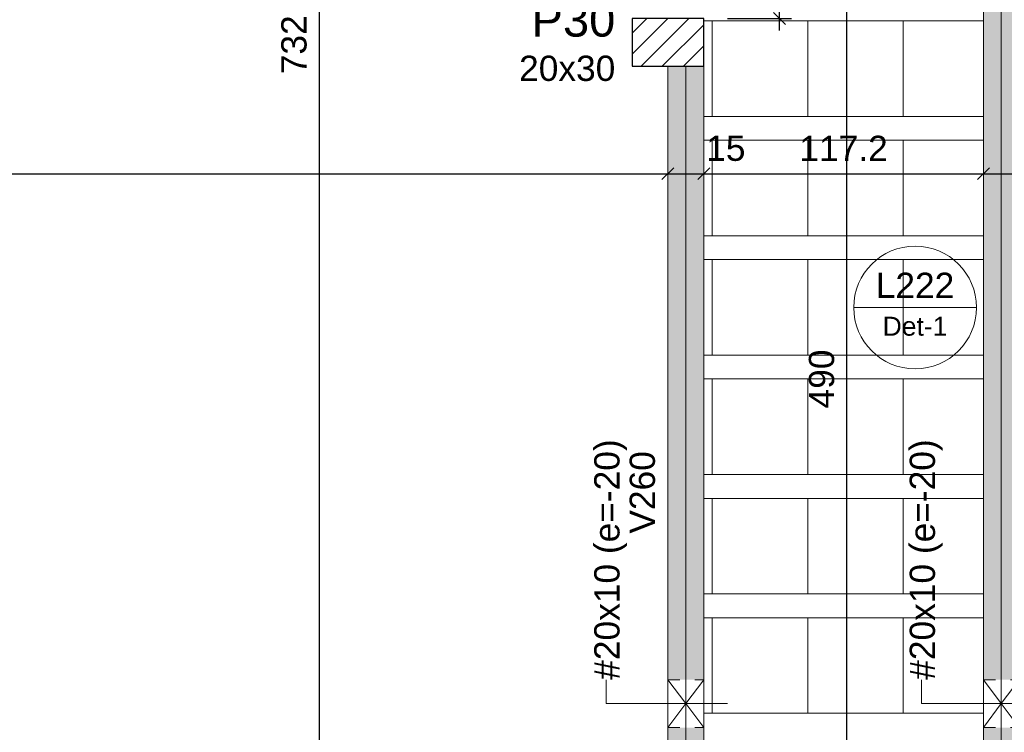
# Model space of a CAD drawing. Header units: millimetres. Extents: x 0 to 119, y 0 to 84.
# Tile 32 of 42: x 64.59 to 72.84, y 46.89 to 52.86. Entities that reach past the tile are written whole.
import ezdxf

# ---------------------------------------------------------------- set-up
doc = ezdxf.new("R2010")
doc.units = ezdxf.units.MM
doc.header["$MEASUREMENT"] = 0
doc.linetypes.add('DOT', pattern=[0.635, 0, -0.635])
doc.linetypes.add('NULL', pattern=[0])
doc.layers.get('0').update_dxf_attribs({"lineweight": 18})
for name, color, linetype, lineweight in [('FO-Aberturas', 7, 'Continuous', 5), ('FO-Cotas', 5, 'Continuous', 5), ('FO-Eixos', 5, 'Continuous', 5), ('FO-Hachura pilar que passa', 19, 'Continuous', 5), ('FO-Hachura viga', 43, 'Continuous', 5), ('FO-Hachuras das lajes', 1, 'Continuous', 20), ('FO-Pilares', 4, 'Continuous', 30), ('FO-Textos das lajes', 3, 'Continuous', 20), ('FO-Textos das vigas', 7, 'Continuous', 5), ('FO-Textos dos pilares', 7, 'Continuous', 5), ('FO-Vigas', 1, 'Continuous', 20)]:
    doc.layers.add(name, color=color, linetype=linetype, lineweight=lineweight)
doc.styles.add('Arial', font='txt')
doc.dimstyles.new('UM_50.000000', dxfattribs={"dimtxt": 0.18, "dimasz": 0.1, "dimexe": 0.1, "dimexo": 0.2, "dimgap": 0, "dimtad": 1, "dimtih": 1, "dimtoh": 1, "dimdec": 1, "dimlfac": 50, "dimzin": 0, "dimdsep": 46, "dimtxsty": 'Standard', "dimcen": 0.09, "dimdle": 0.1, "dimadec": 1, "dimazin": 2, "dimtfac": 1, "dimtdec": 4, "dimtofl": 0, "dimtmove": 0, "dimatfit": 3, "dimfxl": 1, "dimtolj": 1, "dimarcsym": 0})

# ---------------------------------------------------------------- blocks, each defined once
blk = doc.blocks.new('_Oblique')
at = {"color": 0, "linetype": 'ByBlock', "lineweight": -2}
blk.add_line((-0.5, -0.5), (0.5, 0.5), dxfattribs=at)
blk = doc.blocks.new('*D116')
at = {"layer": 'Defpoints', "color": 0}
for p in [(22.72, 51.5685), (70.0166, 51.5685), (70.0166, 51.5685)]:
    blk.add_point(p, dxfattribs=at)
at = {"layer": 'FO-Cotas', "color": 0, "lineweight": -2}
blk.add_line((22.62, 51.5685), (70.1166, 51.5685), dxfattribs=at)
at = {"layer": 'FO-Cotas', "color": 0, "lineweight": -2, "xscale": 0.1, "yscale": 0.1, "zscale": 0.1, "rotation": 180}
blk.add_blockref('_Oblique', (22.72, 51.5685), dxfattribs=at)
at = {"layer": 'FO-Cotas', "color": 0, "lineweight": -2, "xscale": 0.1, "yscale": 0.1, "zscale": 0.1}
blk.add_blockref('_Oblique', (70.0166, 51.5685), dxfattribs=at)
at = {"layer": 'FO-Cotas', "color": 7, "insert": (46.3683, 51.7803), "char_height": 0.2118, "attachment_point": 5, "rotation": 0.00573, "style": 'Arial'}
blk.add_mtext('\\A1;2364.8', dxfattribs=at)
blk = doc.blocks.new('*D117')
at = {"layer": 'Defpoints', "color": 0}
for p in [(70.0166, 51.5685), (70.3166, 51.5685), (70.3166, 51.5685)]:
    blk.add_point(p, dxfattribs=at)
at = {"layer": 'FO-Cotas', "color": 0, "lineweight": -2}
blk.add_line((69.9166, 51.5685), (70.4166, 51.5685), dxfattribs=at)
at = {"layer": 'FO-Cotas', "color": 0, "lineweight": -2, "xscale": 0.1, "yscale": 0.1, "zscale": 0.1, "rotation": 180}
blk.add_blockref('_Oblique', (70.0166, 51.5685), dxfattribs=at)
at = {"layer": 'FO-Cotas', "color": 0, "lineweight": -2, "xscale": 0.1, "yscale": 0.1, "zscale": 0.1}
blk.add_blockref('_Oblique', (70.3166, 51.5685), dxfattribs=at)
at = {"layer": 'FO-Cotas', "color": 7, "insert": (70.5019, 51.7803), "char_height": 0.2118, "attachment_point": 5, "rotation": 0.00573, "style": 'Arial'}
blk.add_mtext('\\A1;15', dxfattribs=at)
blk = doc.blocks.new('*D118')
at = {"layer": 'Defpoints', "color": 0}
for p in [(70.3166, 51.5685), (72.66, 51.5685), (72.66, 51.5685)]:
    blk.add_point(p, dxfattribs=at)
at = {"layer": 'FO-Cotas', "color": 0, "lineweight": -2}
blk.add_line((70.2166, 51.5685), (72.76, 51.5685), dxfattribs=at)
at = {"layer": 'FO-Cotas', "color": 0, "lineweight": -2, "xscale": 0.1, "yscale": 0.1, "zscale": 0.1, "rotation": 180}
blk.add_blockref('_Oblique', (70.3166, 51.5685), dxfattribs=at)
at = {"layer": 'FO-Cotas', "color": 0, "lineweight": -2, "xscale": 0.1, "yscale": 0.1, "zscale": 0.1}
blk.add_blockref('_Oblique', (72.66, 51.5685), dxfattribs=at)
at = {"layer": 'FO-Cotas', "color": 7, "insert": (71.4883, 51.7803), "char_height": 0.2118, "attachment_point": 5, "rotation": 0.00573, "style": 'Arial'}
blk.add_mtext('\\A1;117.2', dxfattribs=at)
blk = doc.blocks.new('*D119')
at = {"layer": 'Defpoints', "color": 0}
for p in [(72.66, 51.5685), (72.96, 51.5685), (72.96, 51.5685)]:
    blk.add_point(p, dxfattribs=at)
at = {"layer": 'FO-Cotas', "color": 0, "lineweight": -2}
blk.add_line((72.56, 51.5685), (73.06, 51.5685), dxfattribs=at)
at = {"layer": 'FO-Cotas', "color": 0, "lineweight": -2, "xscale": 0.1, "yscale": 0.1, "zscale": 0.1, "rotation": 180}
blk.add_blockref('_Oblique', (72.66, 51.5685), dxfattribs=at)
at = {"layer": 'FO-Cotas', "color": 0, "lineweight": -2, "xscale": 0.1, "yscale": 0.1, "zscale": 0.1}
blk.add_blockref('_Oblique', (72.96, 51.5685), dxfattribs=at)
at = {"layer": 'FO-Cotas', "color": 7, "insert": (73.1453, 51.7803), "char_height": 0.2118, "attachment_point": 5, "rotation": 0.00573, "style": 'Arial'}
blk.add_mtext('\\A1;15', dxfattribs=at)
blk = doc.blocks.new('*D217')
at = {"layer": 'Defpoints', "color": 0}
for p in [(67.0966, 59.9685), (67.0966, 59.9685), (67.0966, 45.3285)]:
    blk.add_point(p, dxfattribs=at)
at = {"layer": 'FO-Cotas', "color": 0, "lineweight": -2}
blk.add_line((67.0966, 45.2285), (67.0966, 60.0685), dxfattribs=at)
at = {"layer": 'FO-Cotas', "color": 0, "lineweight": -2, "xscale": 0.1, "yscale": 0.1, "zscale": 0.1}
for p, rotation in [((67.0966, 59.9685), 90), ((67.0966, 45.3285), 270)]:
    blk.add_blockref('_Oblique', p, dxfattribs=dict(at, rotation=rotation))
at = {"layer": 'FO-Cotas', "color": 7, "insert": (66.8848, 52.6485), "char_height": 0.2118, "attachment_point": 5, "rotation": 90, "style": 'Arial'}
blk.add_mtext('\\A1;732', dxfattribs=at)
blk = doc.blocks.new('*D229')
at = {"layer": 'Defpoints', "color": 0}
for p in [(71.5166, 54.7485), (71.5166, 54.7485), (71.5166, 44.9485)]:
    blk.add_point(p, dxfattribs=at)
at = {"layer": 'FO-Cotas', "color": 0, "lineweight": -2}
blk.add_line((71.5166, 44.8485), (71.5166, 54.8485), dxfattribs=at)
at = {"layer": 'FO-Cotas', "color": 0, "lineweight": -2, "xscale": 0.1, "yscale": 0.1, "zscale": 0.1}
for p, rotation in [((71.5166, 54.7485), 90), ((71.5166, 44.9485), 270)]:
    blk.add_blockref('_Oblique', p, dxfattribs=dict(at, rotation=rotation))
at = {"layer": 'FO-Cotas', "color": 7, "insert": (71.3048, 49.8485), "char_height": 0.2118, "attachment_point": 5, "rotation": 90, "style": 'Arial'}
blk.add_mtext('\\A1;490', dxfattribs=at)
blk = doc.blocks.new('*D259')
at = {"layer": 'Defpoints', "color": 0}
for p in [(70.3166, 54.7485), (70.952, 54.7485), (70.3166, 52.8685)]:
    blk.add_point(p, dxfattribs=at)
at = {"layer": 'FO-Cotas', "color": 0, "lineweight": -2}
for p, q in [((70.952, 52.7685), (70.952, 54.8485)), ((70.5166, 54.7485), (71.052, 54.7485)), ((70.5166, 52.8685), (71.052, 52.8685))]:
    blk.add_line(p, q, dxfattribs=at)
at = {"layer": 'FO-Cotas', "color": 0, "lineweight": -2, "xscale": 0.1, "yscale": 0.1, "zscale": 0.1}
for p, rotation in [((70.952, 54.7485), 90), ((70.952, 52.8685), 270)]:
    blk.add_blockref('_Oblique', p, dxfattribs=dict(at, rotation=rotation))
at = {"layer": 'FO-Cotas', "color": 7, "insert": (70.7402, 53.8085), "char_height": 0.2118, "attachment_point": 5, "rotation": 90, "style": 'Arial'}
blk.add_mtext('\\A1;94', dxfattribs=at)

msp = doc.modelspace()

# ---------------------------------------------------------------- hatches: boundary and pattern name
at = {"layer": 'FO-Hachura pilar que passa', "linetype": 'Continuous'}
h = msp.add_hatch(dxfattribs=at)
h.set_pattern_fill('ANSI31', color=19, style=0)
h.paths.add_polyline_path([(69.7166, 52.8685), (69.7166, 52.6685), (69.7166, 52.4685), (70.0166, 52.4685), (70.3166, 52.4685), (70.3166, 52.6685), (70.3166, 52.8685), (70.0166, 52.8685)])
at = {"layer": 'FO-Hachura viga', "linetype": 'Continuous'}
for points in [[(72.96, 54.7483), (72.96, 54.7483), (72.81, 54.8983), (72.66, 54.7483), (72.66, 47.3285), (72.96, 47.3285), (72.96, 54.7483)], [(70.3166, 52.4685), (70.3166, 52.4685), (70.0166, 52.4685), (70.0166, 47.3285), (70.3166, 47.3285), (70.3166, 52.4685)], [(70.0166, 46.9285), (70.0166, 46.9285), (70.0166, 45.3285), (70.3166, 45.3285), (70.3166, 46.9285), (70.0166, 46.9285)], [(72.66, 46.9285), (72.66, 46.9285), (72.66, 44.9485), (72.81, 44.7985), (72.96, 44.9485), (72.96, 46.9285), (72.66, 46.9285)]]:
    msp.add_hatch(color=43, dxfattribs=at).paths.add_polyline_path(points)

# ---------------------------------------------------------------- linework, layer by layer
at = {"layer": 'FO-Aberturas'}
for p, q in [((69.499, 47.1285), (69.499, 47.3285)), ((70.0166, 47.3285), (70.1666, 47.1285)), ((70.3166, 47.3285), (70.1666, 47.1285)), ((72.142, 47.1285), (72.142, 47.3285)), ((72.66, 47.3285), (72.81, 47.1285)), ((72.96, 47.3285), (72.81, 47.1285)), ((69.817, 47.1285), (69.499, 47.1285)), ((70.1666, 47.1285), (69.8166, 47.1285)), ((70.0166, 46.9285), (70.1666, 47.1285)), ((70.1666, 47.1285), (70.5166, 47.1285)), ((70.3166, 46.9285), (70.1666, 47.1285)), ((72.46, 47.1285), (72.142, 47.1285)), ((72.81, 47.1285), (72.46, 47.1285)), ((72.66, 46.9285), (72.81, 47.1285)), ((72.81, 47.1285), (73.16, 47.1285)), ((72.96, 46.9285), (72.81, 47.1285))]:
    msp.add_line(p, q, dxfattribs=at)
at = {"layer": 'FO-Eixos'}
for p, q in [((72.81, 47.1285), (72.81, 54.8985)), ((70.1666, 47.1285), (70.1666, 52.4685)), ((70.1666, 45.3285), (70.1666, 47.1285)), ((72.81, 44.7985), (72.81, 47.1285))]:
    msp.add_line(p, q, dxfattribs=at)
for points in [[(70.388, 52.0485), (71.188, 52.0485), (71.188, 52.8485), (70.388, 52.8485), (70.388, 52.0485)], [(71.188, 52.0485), (71.988, 52.0485), (71.988, 52.8485), (71.188, 52.8485), (71.188, 52.0485)], [(70.388, 51.0485), (71.188, 51.0485), (71.188, 51.8485), (70.388, 51.8485), (70.388, 51.0485)], [(71.188, 51.0485), (71.988, 51.0485), (71.988, 51.8485), (71.188, 51.8485), (71.188, 51.0485)], [(70.388, 50.0485), (71.188, 50.0485), (71.188, 50.8485), (70.388, 50.8485), (70.388, 50.0485)], [(71.188, 50.0485), (71.988, 50.0485), (71.988, 50.8485), (71.188, 50.8485), (71.188, 50.0485)], [(70.388, 49.0485), (71.188, 49.0485), (71.188, 49.8485), (70.388, 49.8485), (70.388, 49.0485)], [(71.188, 49.0485), (71.988, 49.0485), (71.988, 49.8485), (71.188, 49.8485), (71.188, 49.0485)], [(70.388, 48.0485), (71.188, 48.0485), (71.188, 48.8485), (70.388, 48.8485), (70.388, 48.0485)], [(71.188, 48.0485), (71.988, 48.0485), (71.988, 48.8485), (71.188, 48.8485), (71.188, 48.0485)], [(70.388, 47.0485), (71.188, 47.0485), (71.188, 47.8485), (70.388, 47.8485), (70.388, 47.0485)], [(71.188, 47.0485), (71.988, 47.0485), (71.988, 47.8485), (71.188, 47.8485), (71.188, 47.0485)]]:
    msp.add_lwpolyline(points, close=True, dxfattribs=at)
for points in [[(72.66, 52.8485), (71.988, 52.8485), (71.988, 52.0485), (72.66, 52.0485)], [(72.66, 51.8485), (71.988, 51.8485), (71.988, 51.0485), (72.66, 51.0485)], [(72.66, 50.8485), (71.988, 50.8485), (71.988, 50.0485), (72.66, 50.0485)], [(72.66, 49.8485), (71.988, 49.8485), (71.988, 49.0485), (72.66, 49.0485)], [(72.66, 48.8485), (71.988, 48.8485), (71.988, 48.0485), (72.66, 48.0485)], [(72.66, 47.8485), (71.988, 47.8485), (71.988, 47.0485), (72.66, 47.0485)]]:
    msp.add_lwpolyline(points, dxfattribs=at)
at = {"layer": 'FO-Hachuras das lajes'}
for p, q in [((70.317, 52.8485), (72.66, 52.8485)), ((70.317, 52.0485), (72.66, 52.0485)), ((70.317, 51.8485), (72.66, 51.8485)), ((70.317, 51.0485), (72.66, 51.0485)), ((70.317, 50.8485), (72.66, 50.8485)), ((70.317, 50.0485), (72.66, 50.0485)), ((70.317, 49.8485), (72.66, 49.8485)), ((70.317, 49.0485), (72.66, 49.0485)), ((70.317, 48.8485), (72.66, 48.8485)), ((70.317, 48.0485), (72.66, 48.0485)), ((70.317, 47.8485), (72.66, 47.8485)), ((70.317, 47.0485), (72.66, 47.0485))]:
    msp.add_line(p, q, dxfattribs=at)
at = {"layer": 'FO-Pilares'}
msp.add_lwpolyline([(69.7166, 52.8685), (69.7166, 52.6685), (69.7166, 52.4685), (70.0166, 52.4685), (70.3166, 52.4685), (70.3166, 52.6685), (70.3166, 52.8685), (70.0166, 52.8685), (69.7166, 52.8685)], close=True, dxfattribs=at)
at = {"layer": 'FO-Textos das lajes'}
msp.add_line((71.5734, 50.4476), (72.6015, 50.4476), dxfattribs=at)
msp.add_circle((72.0874, 50.4476), 0.5141, dxfattribs=at)
at = {"layer": 'FO-Vigas'}
for p, q in [((72.66, 47.1285), (72.66, 54.7485)), ((70.0166, 47.1285), (70.0166, 52.4685)), ((70.3166, 47.1285), (70.3166, 52.4685)), ((70.0166, 45.3285), (70.0166, 47.1285)), ((70.3166, 45.3285), (70.3166, 47.1285)), ((72.66, 44.9485), (72.66, 47.1285))]:
    msp.add_line(p, q, dxfattribs=at)
at = {"layer": 'FO-Vigas', "linetype": 'DOT', "ltscale": 0.2}
for p, q in [((70.0166, 47.3285), (70.3166, 47.3285)), ((72.66, 47.3285), (72.96, 47.3285)), ((70.0166, 46.9285), (70.3166, 46.9285)), ((72.66, 46.9285), (72.96, 46.9285))]:
    msp.add_line(p, q, dxfattribs=at)

# ---------------------------------------------------------------- texts
at = {"layer": 'FO-Textos das lajes', "linetype": 'NULL', "attachment_point": 8, "line_spacing_factor": 0.798, "style": 'Arial'}
for s, insert, char_height, width in [('L222', (72.087, 50.5274), 0.2118, 1.290273), ('Det-1', (72.087, 50.2089), 0.15885, 1.075937)]:
    msp.add_mtext(s, dxfattribs=dict(at, insert=insert, char_height=char_height, width=width))
at = {"layer": 'FO-Textos das vigas', "linetype": 'NULL', "char_height": 0.2118, "rotation": 90.00021, "line_spacing_factor": 0.798, "style": 'Arial'}
for s, insert, width, attachment_point in [('#20x10 (e=-20)', (69.675, 47.3285), 3.949834, 7), ('#20x10 (e=-20)', (72.318, 47.3285), 3.949834, 7), ('V260', (69.9111, 48.8985), 1.354561, 8)]:
    msp.add_mtext(s, dxfattribs=dict(at, insert=insert, width=width, attachment_point=attachment_point))
at = {"layer": 'FO-Textos dos pilares', "linetype": 'NULL', "attachment_point": 9, "line_spacing_factor": 0.798, "style": 'Arial'}
for s, insert, char_height, width in [('P30', (69.576, 52.7127), 0.2824, 1.387852), ('20x30', (69.576, 52.3424), 0.2118, 1.580273)]:
    msp.add_mtext(s, dxfattribs=dict(at, insert=insert, char_height=char_height, width=width))

# ---------------------------------------------------------------- dimensions: what is measured, and where the dimension line sits
at = {"layer": 'FO-Cotas'}
for base, p1, p2, override, picture, middle in [((67.0966, 59.9685), (67.0966, 45.3285), (67.0966, 59.9685), {"dimtxt": 0.2118, "dimasz": 0.1, "dimexe": 0.1, "dimexo": 0.2, "dimtad": 1, "dimtih": 0, "dimtoh": 0, "dimdec": 1, "dimlfac": 50, "dimzin": 8, "dimtxsty": 'Arial', "dimblk": 'Oblique', "dimblk1": 'Oblique', "dimblk2": 'Oblique', "dimsah": 1, "dimdle": 0.1, "dimse1": 1, "dimse2": 1, "dimclrt": 7, "dimadec": 1, "dimazin": 3, "dimtmove": 2, "dimldrblk": 'Oblique'}, '*D217', (66.8848, 52.6485)), ((70.952, 54.7485), (70.3166, 52.8685), (70.3166, 54.7485), {"dimtxt": 0.2118, "dimasz": 0.1, "dimexe": 0.1, "dimexo": 0.2, "dimtad": 1, "dimtih": 0, "dimtoh": 0, "dimdec": 1, "dimlfac": 50, "dimzin": 8, "dimtxsty": 'Arial', "dimblk": 'Oblique', "dimblk1": 'Oblique', "dimblk2": 'Oblique', "dimsah": 1, "dimdle": 0.1, "dimse1": 0, "dimse2": 0, "dimclrt": 7, "dimadec": 1, "dimazin": 3, "dimtmove": 2, "dimldrblk": 'Oblique'}, '*D259', (70.7402, 53.8085)), ((71.5166, 54.7485), (71.5166, 44.9485), (71.5166, 54.7485), {"dimtxt": 0.2118, "dimasz": 0.1, "dimexe": 0.1, "dimexo": 0.2, "dimtad": 1, "dimtih": 0, "dimtoh": 0, "dimdec": 1, "dimlfac": 50, "dimzin": 8, "dimtxsty": 'Arial', "dimblk": 'Oblique', "dimblk1": 'Oblique', "dimblk2": 'Oblique', "dimsah": 1, "dimdle": 0.1, "dimse1": 1, "dimse2": 1, "dimclrt": 7, "dimadec": 1, "dimazin": 3, "dimtmove": 2, "dimldrblk": 'Oblique'}, '*D229', (71.3048, 49.8485))]:
    dim = msp.add_linear_dim(base=base, p1=p1, p2=p2, angle=90, dimstyle='UM_50.000000', override=override, dxfattribs=at)
    dim.commit()
    dim.dimension.update_dxf_attribs({"geometry": picture, "text_midpoint": middle, "dimtype": 160, "text_rotation": 90})
for base, p1, p2, picture, middle in [((70.0166, 51.5685), (22.72, 51.5685), (70.0166, 51.5685), '*D116', (46.3683, 51.7803)), ((70.3166, 51.5685), (70.0166, 51.5685), (70.3166, 51.5685), '*D117', (70.5019, 51.7803)), ((72.66, 51.5685), (70.3166, 51.5685), (72.66, 51.5685), '*D118', (71.4883, 51.7803)), ((72.96, 51.5685), (72.66, 51.5685), (72.96, 51.5685), '*D119', (73.1453, 51.7803))]:
    dim = msp.add_linear_dim(base=base, p1=p1, p2=p2, dimstyle='UM_50.000000', override={"dimtxt": 0.2118, "dimasz": 0.1, "dimexe": 0.1, "dimexo": 0.2, "dimtad": 1, "dimtih": 0, "dimtoh": 0, "dimdec": 1, "dimlfac": 50, "dimzin": 8, "dimtxsty": 'Arial', "dimblk": 'Oblique', "dimblk1": 'Oblique', "dimblk2": 'Oblique', "dimsah": 1, "dimdle": 0.1, "dimse1": 1, "dimse2": 1, "dimclrt": 7, "dimadec": 1, "dimazin": 3, "dimtmove": 2, "dimldrblk": 'Oblique'}, dxfattribs=at)
    dim.commit()
    dim.dimension.update_dxf_attribs({"geometry": picture, "text_midpoint": middle, "dimtype": 160, "text_rotation": 0.00573})

doc.saveas('drawing.dxf')
